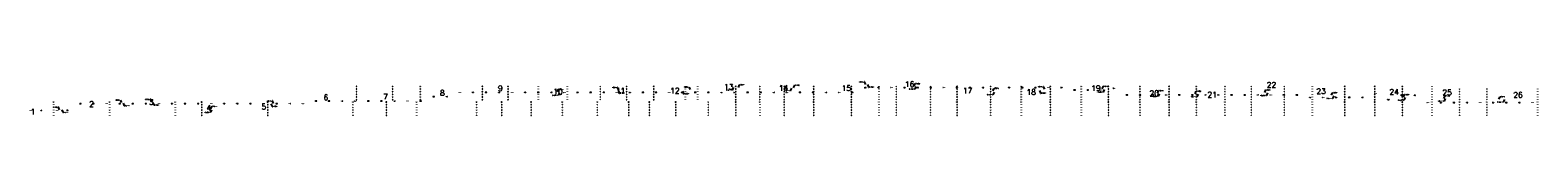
# Model space of a CAD drawing. Extents: x 137822 to 420079, y 34734 to 147659.
# Tile 1 of 9: x 137958 to 195588, y 34734 to 36062. Entities that reach past the tile are written whole.
import ezdxf
from ezdxf.enums import TextEntityAlignment as Align

# ---------------------------------------------------------------- set-up
doc = ezdxf.new("R2010")
doc.units = 0
doc.header["$MEASUREMENT"] = 0
doc.layers.add('mview-prof', color=2, linetype='Continuous', plot=False)
doc.layers.add('st-prof', color=5, linetype='Continuous')
doc.styles.add('Annotation', font='romans.shx', dxfattribs={"oblique": 12})
doc.styles.add('L140', font='ROMANSM.shx', dxfattribs={"height": 7})
doc.dimstyles.new('HDL', dxfattribs={"dimtxt": 0.1, "dimasz": 0.1875, "dimexe": 0.0625, "dimexo": 0.0625, "dimgap": 0.0625, "dimtad": 1, "dimzin": 0, "dimdsep": 46, "dimtxsty": 'Annotation', "dimcen": 0.09, "dimclrd": 256, "dimclre": 256, "dimclrt": 2, "dimadec": 0, "dimazin": 0, "dimtfac": 1, "dimtmove": 0, "dimatfit": 3, "dimfxl": 1, "dimtolj": 1, "dimtzin": 0, "dimlwd": -1, "dimlwe": -1, "dimarcsym": 0})

msp = doc.modelspace()

# ---------------------------------------------------------------- texts
at = {"layer": 'mview-prof', "style": 'L140'}
for s, height, p in [('320', 13.1, (150429, 35840)), ('300', 13.1, (150429, 35740)), ('320', 13.1, (151812, 35840)), ('300', 13.1, (151812, 35740)), ('320', 13.1, (152869, 35840)), ('300', 13.1, (152869, 35740)), ('320', 13.1, (155242, 35840)), ('300', 13.1, (155242, 35740)), ('9', 210, (155929, 35767)), ('320', 13.1, (156222, 35840)), ('300', 13.1, (156222, 35740)), ('320', 13.1, (157376, 35840)), ('300', 13.1, (157376, 35740)), ('10', 210, (158136, 35639)), ('320', 13.1, (158485, 35840)), ('300', 13.1, (158485, 35740)), ('320', 13.1, (159744, 35840)), ('300', 13.1, (159744, 35740)), ('11', 210, (160522, 35676)), ('320', 13.1, (160756, 35840)), ('300', 13.1, (160756, 35740)), ('320', 13.1, (161792, 35840)), ('300', 13.1, (161792, 35740)), ('12', 210, (162602, 35676)), ('320', 13.1, (162995, 35840)), ('300', 13.1, (162995, 35740)), ('320', 13.1, (163466, 35840)), ('300', 13.1, (163466, 35740)), ('13', 210, (164659, 35826)), ('320', 13.1, (164927, 35840)), ('300', 13.1, (164927, 35740)), ('320', 13.1, (165851, 35840)), ('300', 13.1, (165851, 35740)), ('14', 210, (166757, 35779)), ('320', 13.1, (166776, 35840)), ('300', 13.1, (166776, 35740)), ('320', 13.1, (167905, 35840)), ('300', 13.1, (167905, 35740)), ('15', 210, (169157, 35776)), ('320', 13.1, (169345, 35840)), ('300', 13.1, (169345, 35740)), ('325+00', 13.1, (169877, 35797)), ('330+00', 13.1, (170377, 35797)), ('320', 13.1, (170398, 35840)), ('300', 13.1, (170398, 35740)), ('335+00', 13.1, (170877, 35797)), ('320', 13.1, (171058, 35840)), ('300', 13.1, (171058, 35740)), ('340+00', 13.1, (171377, 35797)), ('16', 210, (171574, 35926)), ('345+00', 13.1, (171877, 35797)), ('350+00', 13.1, (172377, 35797)), ('320', 13.1, (172371, 35840)), ('300', 13.1, (172371, 35740)), ('355+00', 13.1, (172877, 35797)), ('360+00', 13.1, (173377, 35797)), ('320', 13.1, (173386, 35840)), ('300', 13.1, (173386, 35740)), ('17', 210, (173793, 35676)), ('365+00', 13.1, (173877, 35797)), ('370+00', 13.1, (174377, 35797)), ('320', 13.1, (174670, 35840)), ('300', 13.1, (174670, 35740)), ('375+00', 13.1, (174877, 35797)), ('380+00', 13.1, (175377, 35797)), ('320', 13.1, (175840, 35840)), ('300', 13.1, (175840, 35740)), ('385+00', 13.1, (175877, 35797)), ('18', 210, (176221, 35626)), ('390+00', 13.1, (176377, 35797)), ('395+00', 13.1, (176877, 35797)), ('320', 13.1, (176951, 35840)), ('300', 13.1, (176951, 35740)), ('400+00', 13.1, (177377, 35797)), ('320', 13.1, (178133, 35840)), ('300', 13.1, (178133, 35740)), ('19', 210, (178695, 35776)), ('320', 13.1, (179172, 35840)), ('300', 13.1, (179172, 35740)), ('420+00', 13.1, (179377, 35774)), ('320', 13.1, (180378, 35840)), ('300', 13.1, (180378, 35740)), ('320', 13.1, (181489, 35840)), ('300', 13.1, (181489, 35740)), ('320', 13.1, (182531, 35840)), ('300', 13.1, (182531, 35740)), ('320', 13.1, (183622, 35840)), ('300', 13.1, (183622, 35740)), ('320', 13.1, (184628, 35840)), ('300', 13.1, (184628, 35740)), ('22', 210, (185407, 35902)), ('320', 13.1, (185889, 35840)), ('300', 13.1, (185889, 35740)), ('320', 13.1, (186962, 35840)), ('300', 13.1, (186962, 35740)), ('23', 210, (187302, 35658)), ('320', 13.1, (188204, 35840)), ('300', 13.1, (188204, 35740)), ('320', 13.1, (189352, 35840)), ('300', 13.1, (189352, 35740)), ('24', 210, (190096, 35633)), ('320', 13.1, (190406, 35840)), ('300', 13.1, (190406, 35740)), ('320', 13.1, (191535, 35840)), ('300', 13.1, (191535, 35740)), ('25', 210, (192121, 35610)), ('300', 13.1, (192592, 35740)), ('300', 13.1, (193636, 35740)), ('300', 13.1, (195574, 35740)), ('200', 13.1, (138852, 35240)), ('25+00', 13.1, (139877, 35182)), ('2', 210, (140304, 35172)), ('30+00', 13.1, (140377, 35182)), ('35+00', 13.1, (140877, 35182)), ('200', 13.1, (140993, 35240)), ('40+00', 13.1, (141377, 35182)), ('45+00', 13.1, (141877, 35182)), ('50+00', 13.1, (142377, 35182)), ('3', 210, (142594, 35240)), ('55+00', 13.1, (142877, 35182)), ('60+00', 13.1, (143377, 35182)), ('200', 13.1, (143502, 35240)), ('65+00', 13.1, (143877, 35182)), ('70+00', 13.1, (144377, 35182)), ('200', 13.1, (144513, 35240)), ('75+00', 13.1, (144877, 35182)), ('80+00', 13.1, (145377, 35182)), ('85+00', 13.1, (145877, 35182)), ('90+00', 13.1, (146377, 35182)), ('5', 210, (146889, 35067)), ('95+00', 13.1, (146877, 35182)), ('200', 13.1, (147036, 35240)), ('100+00', 13.1, (147377, 35182)), ('105+00', 13.1, (147877, 35182)), ('110+00', 13.1, (148377, 35182)), ('115+00', 13.1, (148877, 35280)), ('6', 210, (149261, 35421)), ('120+00', 13.1, (149377, 35280)), ('125+00', 13.1, (149877, 35280)), ('200', 13.1, (150291, 35240)), ('130+00', 13.1, (150377, 35280)), ('280', 13.1, (150429, 35640)), ('260', 13.1, (150429, 35540)), ('240', 13.1, (150429, 35440)), ('220', 13.1, (150429, 35340)), ('135+00', 13.1, (150877, 35280)), ('140+00', 13.1, (151377, 35280)), ('7', 210, (151537, 35451)), ('200', 13.1, (151573, 35240)), ('280', 13.1, (151812, 35640)), ('260', 13.1, (151812, 35540)), ('240', 13.1, (151812, 35440)), ('220', 13.1, (151812, 35340)), ('145+00', 13.1, (151877, 35280)), ('150+00', 13.1, (152377, 35280)), ('200', 13.1, (152727, 35240)), ('155+00', 13.1, (152877, 35280)), ('280', 13.1, (152869, 35640)), ('260', 13.1, (152869, 35540)), ('240', 13.1, (152869, 35440)), ('220', 13.1, (152869, 35340)), ('160+00', 13.1, (153377, 35453)), ('8', 210, (153714, 35594)), ('165+00', 13.1, (153877, 35453)), ('170+00', 13.1, (154377, 35613)), ('175+00', 13.1, (154877, 35613)), ('200', 13.1, (155022, 35240)), ('280', 13.1, (155242, 35640)), ('260', 13.1, (155242, 35540)), ('240', 13.1, (155242, 35440)), ('220', 13.1, (155242, 35340)), ('180+00', 13.1, (155377, 35613)), ('185+00', 13.1, (155877, 35613)), ('200', 13.1, (155979, 35240)), ('280', 13.1, (156222, 35640)), ('260', 13.1, (156222, 35540)), ('240', 13.1, (156222, 35440)), ('220', 13.1, (156222, 35340)), ('190+00', 13.1, (156377, 35613)), ('195+00', 13.1, (156877, 35613)), ('200', 13.1, (157103, 35240)), ('200+00', 13.1, (157377, 35613)), ('280', 13.1, (157376, 35640)), ('260', 13.1, (157376, 35540)), ('240', 13.1, (157376, 35440)), ('220', 13.1, (157376, 35340)), ('205+00', 13.1, (157877, 35613)), ('200', 13.1, (158297, 35240)), ('210+00', 13.1, (158377, 35613)), ('280', 13.1, (158485, 35640)), ('260', 13.1, (158485, 35540)), ('240', 13.1, (158485, 35440)), ('220', 13.1, (158485, 35340)), ('215+00', 13.1, (158877, 35613)), ('220+00', 13.1, (159377, 35613)), ('200', 13.1, (159630, 35240)), ('280', 13.1, (159744, 35640)), ('260', 13.1, (159744, 35540)), ('240', 13.1, (159744, 35440)), ('220', 13.1, (159744, 35340)), ('225+00', 13.1, (159877, 35613)), ('230+00', 13.1, (160377, 35613)), ('280', 13.1, (160756, 35640)), ('260', 13.1, (160756, 35540)), ('240', 13.1, (160756, 35440)), ('220', 13.1, (160756, 35340)), ('200', 13.1, (160835, 35240)), ('235+00', 13.1, (160877, 35613)), ('240+00', 13.1, (161377, 35613)), ('200', 13.1, (161624, 35240)), ('280', 13.1, (161792, 35640)), ('260', 13.1, (161792, 35540)), ('240', 13.1, (161792, 35440)), ('220', 13.1, (161792, 35340)), ('245+00', 13.1, (161877, 35613)), ('250+00', 13.1, (162377, 35613)), ('200', 13.1, (162632, 35240)), ('255+00', 13.1, (162877, 35613)), ('280', 13.1, (162995, 35640)), ('260', 13.1, (162995, 35540)), ('240', 13.1, (162995, 35440)), ('220', 13.1, (162995, 35340)), ('260+00', 13.1, (163377, 35613)), ('280', 13.1, (163466, 35640)), ('260', 13.1, (163466, 35540)), ('240', 13.1, (163466, 35440)), ('220', 13.1, (163466, 35340)), ('265+00', 13.1, (163877, 35613)), ('200', 13.1, (163872, 35240)), ('270+00', 13.1, (164377, 35613)), ('270+00', 13.1, (164377, 35613)), ('275+00', 13.1, (164877, 35613)), ('275+00', 13.1, (164877, 35613)), ('280', 13.1, (164927, 35640)), ('260', 13.1, (164927, 35540)), ('240', 13.1, (164927, 35440)), ('220', 13.1, (164927, 35340)), ('200', 13.1, (164927, 35240)), ('280+00', 13.1, (165377, 35613)), ('280', 13.1, (165851, 35640)), ('260', 13.1, (165851, 35540)), ('240', 13.1, (165851, 35440)), ('220', 13.1, (165851, 35340)), ('200', 13.1, (165851, 35240)), ('285+00', 13.1, (165877, 35613)), ('290+00', 13.1, (166377, 35613)), ('280', 13.1, (166776, 35640)), ('260', 13.1, (166776, 35540)), ('240', 13.1, (166776, 35440)), ('220', 13.1, (166776, 35340)), ('200', 13.1, (166776, 35240)), ('295+00', 13.1, (166877, 35613)), ('300+00', 13.1, (167377, 35613)), ('305+00', 13.1, (167877, 35613)), ('280', 13.1, (167905, 35640)), ('260', 13.1, (167905, 35540)), ('240', 13.1, (167905, 35440)), ('220', 13.1, (167905, 35340)), ('200', 13.1, (167905, 35240)), ('310+00', 13.1, (168377, 35613)), ('315+00', 13.1, (168877, 35613)), ('280', 13.1, (169345, 35640)), ('260', 13.1, (169345, 35540)), ('240', 13.1, (169345, 35440)), ('220', 13.1, (169345, 35340)), ('200', 13.1, (169345, 35240)), ('320+00', 13.1, (169377, 35613)), ('280', 13.1, (170398, 35640)), ('260', 13.1, (170398, 35540)), ('240', 13.1, (170398, 35440)), ('220', 13.1, (170398, 35340)), ('200', 13.1, (170398, 35240)), ('280', 13.1, (171058, 35640)), ('260', 13.1, (171058, 35540)), ('240', 13.1, (171058, 35440)), ('220', 13.1, (171058, 35340)), ('200', 13.1, (171058, 35240)), ('280', 13.1, (172371, 35640)), ('260', 13.1, (172371, 35540)), ('240', 13.1, (172371, 35440)), ('220', 13.1, (172371, 35340)), ('200', 13.1, (172371, 35240)), ('280', 13.1, (173386, 35640)), ('260', 13.1, (173386, 35540)), ('240', 13.1, (173386, 35440)), ('220', 13.1, (173386, 35340)), ('200', 13.1, (173386, 35240)), ('280', 13.1, (174670, 35640)), ('260', 13.1, (174670, 35540)), ('240', 13.1, (174670, 35440)), ('220', 13.1, (174670, 35340)), ('200', 13.1, (174670, 35240)), ('280', 13.1, (175840, 35640)), ('260', 13.1, (175840, 35540)), ('240', 13.1, (175840, 35440)), ('220', 13.1, (175840, 35340)), ('200', 13.1, (175840, 35240)), ('280', 13.1, (176951, 35640)), ('260', 13.1, (176951, 35540)), ('240', 13.1, (176951, 35440)), ('220', 13.1, (176951, 35340)), ('200', 13.1, (176951, 35240)), ('405+00', 13.1, (177877, 35699)), ('280', 13.1, (178133, 35640)), ('260', 13.1, (178133, 35540)), ('240', 13.1, (178133, 35440)), ('220', 13.1, (178133, 35340)), ('200', 13.1, (178133, 35240)), ('410+00', 13.1, (178377, 35699)), ('415+00', 13.1, (178877, 35699)), ('280', 13.1, (179172, 35640)), ('260', 13.1, (179172, 35540)), ('240', 13.1, (179172, 35440)), ('220', 13.1, (179172, 35340)), ('200', 13.1, (179172, 35240)), ('425+00', 13.1, (179877, 35519)), ('430+00', 13.1, (180377, 35519)), ('280', 13.1, (180378, 35640)), ('260', 13.1, (180378, 35540)), ('240', 13.1, (180378, 35440)), ('220', 13.1, (180378, 35340)), ('200', 13.1, (180378, 35240)), ('20', 210, (180920, 35576)), ('435+00', 13.1, (180877, 35519)), ('440+00', 13.1, (181377, 35519)), ('280', 13.1, (181489, 35640)), ('260', 13.1, (181489, 35540)), ('240', 13.1, (181489, 35440)), ('220', 13.1, (181489, 35340)), ('200', 13.1, (181489, 35240)), ('445+00', 13.1, (181877, 35519)), ('450+00', 13.1, (182377, 35519)), ('280', 13.1, (182531, 35640)), ('260', 13.1, (182531, 35540)), ('240', 13.1, (182531, 35440)), ('220', 13.1, (182531, 35340)), ('200', 13.1, (182531, 35240)), ('455+00', 13.1, (182877, 35519)), ('21', 210, (183138, 35526)), ('460+00', 13.1, (183377, 35519)), ('280', 13.1, (183622, 35640)), ('260', 13.1, (183622, 35540)), ('240', 13.1, (183622, 35440)), ('220', 13.1, (183622, 35340)), ('200', 13.1, (183622, 35240)), ('465+00', 13.1, (183877, 35519)), ('470+00', 13.1, (184377, 35519)), ('280', 13.1, (184628, 35640)), ('260', 13.1, (184628, 35540)), ('240', 13.1, (184628, 35440)), ('220', 13.1, (184628, 35340)), ('200', 13.1, (184628, 35240)), ('475+00', 13.1, (184877, 35519)), ('480+00', 13.1, (185377, 35519)), ('485+00', 13.1, (185877, 35519)), ('280', 13.1, (185889, 35640)), ('260', 13.1, (185889, 35540)), ('240', 13.1, (185889, 35440)), ('220', 13.1, (185889, 35340)), ('200', 13.1, (185889, 35240)), ('490+00', 13.1, (186377, 35519)), ('495+00', 13.1, (186877, 35418)), ('280', 13.1, (186962, 35640)), ('260', 13.1, (186962, 35540)), ('240', 13.1, (186962, 35440)), ('220', 13.1, (186962, 35340)), ('200', 13.1, (186962, 35240)), ('500+00', 13.1, (187377, 35418)), ('505+00', 13.1, (187877, 35418)), ('280', 13.1, (188204, 35640)), ('260', 13.1, (188204, 35540)), ('240', 13.1, (188204, 35440)), ('220', 13.1, (188204, 35340)), ('200', 13.1, (188204, 35240)), ('510+00', 13.1, (188377, 35418)), ('515+00', 13.1, (188877, 35418)), ('280', 13.1, (189352, 35640)), ('260', 13.1, (189352, 35540)), ('240', 13.1, (189352, 35440)), ('220', 13.1, (189352, 35340)), ('200', 13.1, (189352, 35240)), ('520+00', 13.1, (189377, 35560)), ('525+00', 13.1, (189877, 35333)), ('530+00', 13.1, (190377, 35503)), ('280', 13.1, (190406, 35640)), ('260', 13.1, (190406, 35540)), ('240', 13.1, (190406, 35440)), ('220', 13.1, (190406, 35340)), ('200', 13.1, (190406, 35240)), ('535+00', 13.1, (190877, 35503)), ('540+00', 13.1, (191377, 35220)), ('280', 13.1, (191535, 35640)), ('260', 13.1, (191535, 35540)), ('240', 13.1, (191535, 35440)), ('220', 13.1, (191535, 35340)), ('200', 13.1, (191535, 35240)), ('545+00', 13.1, (191877, 35220)), ('550+00', 13.1, (192377, 35220)), ('280', 13.1, (192592, 35640)), ('260', 13.1, (192592, 35540)), ('240', 13.1, (192592, 35440)), ('220', 13.1, (192592, 35340)), ('200', 13.1, (192592, 35240)), ('555+00', 13.1, (192877, 35220)), ('560+00', 13.1, (193377, 35220)), ('280', 13.1, (193636, 35640)), ('260', 13.1, (193636, 35540)), ('240', 13.1, (193636, 35440)), ('220', 13.1, (193636, 35340)), ('200', 13.1, (193636, 35240)), ('565+00', 13.1, (193877, 35220)), ('570+00', 13.1, (194377, 35220)), ('26', 210, (194830, 35518)), ('575+00', 13.1, (194877, 35220)), ('580+00', 13.1, (195377, 35220)), ('280', 13.1, (195574, 35640)), ('260', 13.1, (195574, 35540)), ('240', 13.1, (195574, 35440)), ('220', 13.1, (195574, 35340)), ('200', 13.1, (195574, 35240)), ('6+00', 13.1, (137977, 34926)), ('1', 210, (138059, 34875)), ('10+00', 13.1, (138377, 34926)), ('180', 13.1, (138852, 35140)), ('160', 13.1, (138852, 35040)), ('140', 13.1, (138852, 34940)), ('120', 13.1, (138852, 34840)), ('100', 13.1, (138852, 34740)), ('16+00', 13.1, (138977, 34926)), ('20+00', 13.1, (139377, 34926)), ('180', 13.1, (140993, 35140)), ('160', 13.1, (140993, 35040)), ('140', 13.1, (140993, 34940)), ('120', 13.1, (140993, 34840)), ('100', 13.1, (140993, 34740)), ('180', 13.1, (143502, 35140)), ('160', 13.1, (143502, 35040)), ('140', 13.1, (143502, 34940)), ('120', 13.1, (143502, 34840)), ('100', 13.1, (143502, 34740)), ('180', 13.1, (144513, 35140)), ('160', 13.1, (144513, 35040)), ('140', 13.1, (144513, 34940)), ('120', 13.1, (144513, 34840)), ('100', 13.1, (144513, 34740)), ('4', 210, (144787, 35022)), ('180', 13.1, (147036, 35140)), ('160', 13.1, (147036, 35040)), ('140', 13.1, (147036, 34940)), ('120', 13.1, (147036, 34840)), ('100', 13.1, (147036, 34740)), ('180', 13.1, (150291, 35140)), ('160', 13.1, (150291, 35040)), ('140', 13.1, (150291, 34940)), ('120', 13.1, (150291, 34840)), ('100', 13.1, (150291, 34740)), ('180', 13.1, (151573, 35140)), ('160', 13.1, (151573, 35040)), ('140', 13.1, (151573, 34940)), ('120', 13.1, (151573, 34840)), ('100', 13.1, (151573, 34740)), ('180', 13.1, (152727, 35140)), ('160', 13.1, (152727, 35040)), ('140', 13.1, (152727, 34940)), ('120', 13.1, (152727, 34840)), ('100', 13.1, (152727, 34740)), ('180', 13.1, (155022, 35140)), ('160', 13.1, (155022, 35040)), ('140', 13.1, (155022, 34940)), ('120', 13.1, (155022, 34840)), ('100', 13.1, (155022, 34740)), ('180', 13.1, (155979, 35140)), ('160', 13.1, (155979, 35040)), ('140', 13.1, (155979, 34940)), ('120', 13.1, (155979, 34840)), ('100', 13.1, (155979, 34740)), ('180', 13.1, (157103, 35140)), ('160', 13.1, (157103, 35040)), ('140', 13.1, (157103, 34940)), ('120', 13.1, (157103, 34840)), ('100', 13.1, (157103, 34740)), ('180', 13.1, (158297, 35140)), ('160', 13.1, (158297, 35040)), ('140', 13.1, (158297, 34940)), ('120', 13.1, (158297, 34840)), ('100', 13.1, (158297, 34740)), ('180', 13.1, (159630, 35140)), ('160', 13.1, (159630, 35040)), ('140', 13.1, (159630, 34940)), ('120', 13.1, (159630, 34840)), ('100', 13.1, (159630, 34740)), ('180', 13.1, (160835, 35140)), ('160', 13.1, (160835, 35040)), ('140', 13.1, (160835, 34940)), ('120', 13.1, (160835, 34840)), ('100', 13.1, (160835, 34740)), ('180', 13.1, (161624, 35140)), ('160', 13.1, (161624, 35040)), ('140', 13.1, (161624, 34940)), ('120', 13.1, (161624, 34840)), ('100', 13.1, (161624, 34740)), ('180', 13.1, (162632, 35140)), ('160', 13.1, (162632, 35040)), ('140', 13.1, (162632, 34940)), ('120', 13.1, (162632, 34840)), ('100', 13.1, (162632, 34740)), ('180', 13.1, (163872, 35140)), ('160', 13.1, (163872, 35040)), ('140', 13.1, (163872, 34940)), ('120', 13.1, (163872, 34840)), ('100', 13.1, (163872, 34740)), ('180', 13.1, (164927, 35140)), ('160', 13.1, (164927, 35040)), ('140', 13.1, (164927, 34940)), ('120', 13.1, (164927, 34840)), ('100', 13.1, (164927, 34740)), ('180', 13.1, (165851, 35140)), ('160', 13.1, (165851, 35040)), ('140', 13.1, (165851, 34940)), ('120', 13.1, (165851, 34840)), ('100', 13.1, (165851, 34740)), ('180', 13.1, (166776, 35140)), ('160', 13.1, (166776, 35040)), ('140', 13.1, (166776, 34940)), ('120', 13.1, (166776, 34840)), ('100', 13.1, (166776, 34740)), ('180', 13.1, (167905, 35140)), ('160', 13.1, (167905, 35040)), ('140', 13.1, (167905, 34940)), ('120', 13.1, (167905, 34840)), ('100', 13.1, (167905, 34740)), ('180', 13.1, (169345, 35140)), ('160', 13.1, (169345, 35040)), ('140', 13.1, (169345, 34940)), ('120', 13.1, (169345, 34840)), ('100', 13.1, (169345, 34740)), ('180', 13.1, (170398, 35140)), ('160', 13.1, (170398, 35040)), ('140', 13.1, (170398, 34940)), ('120', 13.1, (170398, 34840)), ('100', 13.1, (170398, 34740)), ('180', 13.1, (171058, 35140)), ('160', 13.1, (171058, 35040)), ('140', 13.1, (171058, 34940)), ('120', 13.1, (171058, 34840)), ('100', 13.1, (171058, 34740)), ('180', 13.1, (172371, 35140)), ('160', 13.1, (172371, 35040)), ('140', 13.1, (172371, 34940)), ('120', 13.1, (172371, 34840)), ('100', 13.1, (172371, 34740)), ('180', 13.1, (173386, 35140)), ('160', 13.1, (173386, 35040)), ('140', 13.1, (173386, 34940)), ('120', 13.1, (173386, 34840)), ('100', 13.1, (173386, 34740)), ('180', 13.1, (174670, 35140)), ('160', 13.1, (174670, 35040)), ('140', 13.1, (174670, 34940)), ('120', 13.1, (174670, 34840)), ('100', 13.1, (174670, 34740)), ('180', 13.1, (175840, 35140)), ('160', 13.1, (175840, 35040)), ('140', 13.1, (175840, 34940)), ('120', 13.1, (175840, 34840)), ('100', 13.1, (175840, 34740)), ('180', 13.1, (176951, 35140)), ('160', 13.1, (176951, 35040)), ('140', 13.1, (176951, 34940)), ('120', 13.1, (176951, 34840)), ('100', 13.1, (176951, 34740)), ('180', 13.1, (178133, 35140)), ('160', 13.1, (178133, 35040)), ('140', 13.1, (178133, 34940)), ('120', 13.1, (178133, 34840)), ('100', 13.1, (178133, 34740)), ('180', 13.1, (179172, 35140)), ('160', 13.1, (179172, 35040)), ('140', 13.1, (179172, 34940)), ('120', 13.1, (179172, 34840)), ('100', 13.1, (179172, 34740)), ('180', 13.1, (180378, 35140)), ('160', 13.1, (180378, 35040)), ('140', 13.1, (180378, 34940)), ('120', 13.1, (180378, 34840)), ('100', 13.1, (180378, 34740)), ('180', 13.1, (181489, 35140)), ('160', 13.1, (181489, 35040)), ('140', 13.1, (181489, 34940)), ('120', 13.1, (181489, 34840)), ('100', 13.1, (181489, 34740)), ('180', 13.1, (182531, 35140)), ('160', 13.1, (182531, 35040)), ('140', 13.1, (182531, 34940)), ('120', 13.1, (182531, 34840)), ('100', 13.1, (182531, 34740)), ('180', 13.1, (183622, 35140)), ('160', 13.1, (183622, 35040)), ('140', 13.1, (183622, 34940)), ('120', 13.1, (183622, 34840)), ('100', 13.1, (183622, 34740)), ('180', 13.1, (184628, 35140)), ('160', 13.1, (184628, 35040)), ('140', 13.1, (184628, 34940)), ('120', 13.1, (184628, 34840)), ('100', 13.1, (184628, 34740)), ('180', 13.1, (185889, 35140)), ('160', 13.1, (185889, 35040)), ('140', 13.1, (185889, 34940)), ('120', 13.1, (185889, 34840)), ('100', 13.1, (185889, 34740)), ('180', 13.1, (186962, 35140)), ('160', 13.1, (186962, 35040)), ('140', 13.1, (186962, 34940)), ('120', 13.1, (186962, 34840)), ('100', 13.1, (186962, 34740)), ('180', 13.1, (188204, 35140)), ('160', 13.1, (188204, 35040)), ('140', 13.1, (188204, 34940)), ('120', 13.1, (188204, 34840)), ('100', 13.1, (188204, 34740)), ('180', 13.1, (189352, 35140)), ('160', 13.1, (189352, 35040)), ('140', 13.1, (189352, 34940)), ('120', 13.1, (189352, 34840)), ('100', 13.1, (189352, 34740)), ('180', 13.1, (190406, 35140)), ('160', 13.1, (190406, 35040)), ('140', 13.1, (190406, 34940)), ('120', 13.1, (190406, 34840)), ('100', 13.1, (190406, 34740)), ('180', 13.1, (191535, 35140)), ('160', 13.1, (191535, 35040)), ('140', 13.1, (191535, 34940)), ('120', 13.1, (191535, 34840)), ('100', 13.1, (191535, 34740)), ('180', 13.1, (192592, 35140)), ('160', 13.1, (192592, 35040)), ('140', 13.1, (192592, 34940)), ('120', 13.1, (192592, 34840)), ('100', 13.1, (192592, 34740)), ('180', 13.1, (193636, 35140)), ('160', 13.1, (193636, 35040)), ('140', 13.1, (193636, 34940)), ('120', 13.1, (193636, 34840)), ('100', 13.1, (193636, 34740)), ('180', 13.1, (195574, 35140)), ('160', 13.1, (195574, 35040)), ('140', 13.1, (195574, 34940)), ('120', 13.1, (195574, 34840)), ('100', 13.1, (195574, 34740))]:
    msp.add_text(s, height=height, dxfattribs=at).set_placement(p, align=Align.MIDDLE)
at = {"layer": 'st-prof', "style": 'L140'}
for s, p in [('FINISHED GRADE', (158170, 35724)), ('FINISHED GRADE', (160210, 35793)), ('FINISHED GRADE', (162952, 35809)), ('FINISHED GRADE', (165091, 35896)), ('FINISHED GRADE', (167199, 35882)), ('FINISHED GRADE', (169648, 36007)), ('ORIGINAL GROUND', (170028, 35807)), ('ORIGINAL GROUND', (171555, 35730)), ('FINISHED GRADE', (171808, 35940)), ('FINISHED GRADE', (174821, 35756)), ('FINISHED GRADE', (176491, 35821)), ('FINISHED GRADE', (179001, 35839)), ('FINISHED GRADE', (141215, 35312)), ('FINISHED GRADE', (142355, 35340)), ('FINISHED GRADE', (147019, 35281)), ('ORIGINAL GROUND', (157926, 35498)), ('ORIGINAL GROUND', (160494, 35578)), ('ORIGINAL GROUND', (162951, 35553)), ('ORIGINAL GROUND', (164578, 35692)), ('ORIGINAL GROUND', (166795, 35668)), ('ORIGINAL GROUND', (174541, 35516)), ('ORIGINAL GROUND', (176598, 35578)), ('ORIGINAL GROUND', (178750, 35616)), ('ORIGINAL GROUND', (180852, 35455)), ('FINISHED GRADE', (181116, 35672)), ('ORIGINAL GROUND', (182340, 35437)), ('FINISHED GRADE', (182550, 35652)), ('ORIGINAL GROUND', (184993, 35487)), ('FINISHED GRADE', (185209, 35700)), ('ORIGINAL GROUND', (187525, 35375)), ('FINISHED GRADE', (187759, 35593)), ('ORIGINAL GROUND', (190251, 35309)), ('FINISHED GRADE', (190511, 35519)), ('ORIGINAL GROUND', (191782, 35274)), ('FINISHED GRADE', (192058, 35473)), ('ORIGINAL GROUND', (194047, 35234)), ('FINISHED GRADE', (194163, 35442)), ('FINISHED GRADE', (138838, 35041)), ('ORIGINAL GROUND', (139223, 34847)), ('ORIGINAL GROUND', (141569, 35095)), ('ORIGINAL GROUND', (142696, 35125)), ('ORIGINAL GROUND', (144628, 34844)), ('FINISHED GRADE', (144932, 35077)), ('ORIGINAL GROUND', (147221, 35071))]:
    msp.add_text(s, height=14, dxfattribs=at).set_placement(p)

# ---------------------------------------------------------------- leaders
at = {"layer": 'st-prof'}
for points, override in [([(158109, 35634), (158153, 35731), (158165, 35731)], {"dimscale": 100, "dimtad": 0}), ([(160456, 35704), (160412, 35801), (160400, 35801)], {"dimscale": 100, "dimtad": 0}), ([(163198, 35720), (163154, 35817), (163142, 35817)], {"dimscale": 100, "dimtad": 0}), ([(164841, 35796), (164797, 35699), (164784, 35699)], {"dimscale": 100, "dimtad": 0}), ([(165029, 35806), (165074, 35903), (165086, 35903)], {"dimscale": 100, "dimtad": 0}), ([(167058, 35773), (167014, 35676), (167001, 35676)], {"dimscale": 100, "dimtad": 0}), ([(167137, 35792), (167181, 35889), (167194, 35889)], {"dimscale": 100, "dimgap": 0.0625, "dimtad": 0}), ([(169896, 35917), (169852, 36014), (169839, 36014)], {"dimscale": 100, "dimgap": 0.0625, "dimtad": 0}), ([(169965, 35911), (170009, 35814), (170021, 35814)], {"dimscale": 100, "dimtad": 0}), ([(171747, 35850), (171791, 35947), (171803, 35947)], {"dimscale": 100, "dimgap": 0.0625, "dimtad": 0}), ([(171818, 35834), (171774, 35738), (171761, 35738)], {"dimscale": 100, "dimtad": 0}), ([(174759, 35667), (174804, 35763), (174816, 35763)], {"dimscale": 100, "dimgap": 0.0625, "dimtad": 0}), ([(176739, 35732), (176695, 35829), (176683, 35829)], {"dimscale": 100, "dimgap": 0.0625, "dimtad": 0}), ([(178939, 35749), (178984, 35846), (178996, 35846)], {"dimscale": 100, "dimgap": 0.0625, "dimtad": 0}), ([(141461, 35222), (141417, 35319), (141405, 35319)], {"dimscale": 100, "dimtad": 0}), ([(141510, 35199), (141555, 35103), (141567, 35103)], {"dimscale": 100, "dimtad": 0}), ([(142601, 35251), (142557, 35348), (142545, 35348)], {"dimscale": 100, "dimtad": 0}), ([(142638, 35229), (142682, 35133), (142694, 35133)], {"dimscale": 100, "dimtad": 0}), ([(147162, 35175), (147206, 35078), (147219, 35078)], {"dimscale": 100, "dimtad": 0}), ([(147265, 35191), (147220, 35288), (147208, 35288)], {"dimscale": 100, "dimtad": 0}), ([(158189, 35602), (158145, 35505), (158133, 35505)], {"dimscale": 100, "dimtad": 0}), ([(160435, 35682), (160479, 35585), (160492, 35585)], {"dimscale": 100, "dimtad": 0}), ([(162892, 35657), (162937, 35561), (162949, 35561)], {"dimscale": 100, "dimtad": 0}), ([(174804, 35620), (174759, 35523), (174747, 35523)], {"dimscale": 100, "dimtad": 0}), ([(176535, 35682), (176580, 35585), (176592, 35585)], {"dimscale": 100, "dimtad": 0}), ([(179013, 35720), (178969, 35623), (178957, 35623)], {"dimscale": 100, "dimtad": 0}), ([(181054, 35582), (181098, 35679), (181111, 35679)], {"dimscale": 100, "dimgap": 0.0625, "dimtad": 0}), ([(181115, 35560), (181071, 35463), (181059, 35463)], {"dimscale": 100, "dimtad": 0}), ([(182488, 35563), (182533, 35660), (182545, 35660)], {"dimscale": 100, "dimgap": 0.0625, "dimtad": 0}), ([(182603, 35541), (182558, 35444), (182546, 35444)], {"dimscale": 100, "dimtad": 0}), ([(185147, 35610), (185192, 35707), (185204, 35707)], {"dimscale": 100, "dimgap": 0.0625, "dimtad": 0}), ([(185256, 35591), (185211, 35494), (185199, 35494)], {"dimscale": 100, "dimtad": 0}), ([(187697, 35503), (187742, 35600), (187754, 35600)], {"dimscale": 100, "dimgap": 0.0625, "dimtad": 0}), ([(187788, 35479), (187744, 35382), (187732, 35382)], {"dimscale": 100, "dimtad": 0}), ([(190450, 35430), (190494, 35526), (190506, 35526)], {"dimscale": 100, "dimgap": 0.0625, "dimtad": 0}), ([(190514, 35413), (190470, 35316), (190458, 35316)], {"dimscale": 100, "dimtad": 0}), ([(192045, 35378), (192001, 35281), (191988, 35281)], {"dimscale": 100, "dimtad": 0}), ([(191996, 35383), (192041, 35480), (192053, 35480)], {"dimscale": 100, "dimgap": 0.0625, "dimtad": 0}), ([(194102, 35352), (194146, 35449), (194158, 35449)], {"dimscale": 100, "dimgap": 0.0625, "dimtad": 0}), ([(194311, 35338), (194266, 35241), (194254, 35241)], {"dimscale": 100, "dimtad": 0}), ([(139084, 34952), (139040, 35049), (139028, 35049)], {"dimscale": 100, "dimtad": 0}), ([(139165, 34952), (139209, 34855), (139221, 34855)], {"dimscale": 100, "dimtad": 0}), ([(144894, 34949), (144850, 34852), (144838, 34852)], {"dimscale": 100, "dimtad": 0}), ([(144870, 34988), (144915, 35084), (144927, 35084)], {"dimscale": 100, "dimtad": 0})]:
    msp.add_leader(points, dimstyle='HDL', override=override, dxfattribs=at)

doc.saveas('drawing.dxf')
